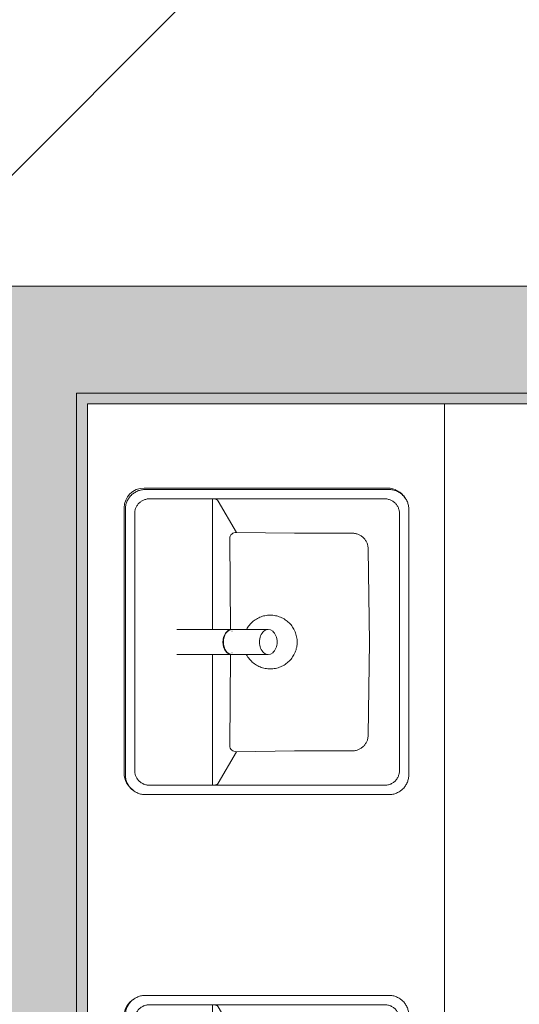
# Model space of a CAD drawing. Header units: millimetres. Extents: x 4.1 to 90.4, y -1.2 to 68.4.
# Tile 102 of 256: x 34.655 to 35.355, y 46.875 to 48.253. Entities that reach past the tile are written whole.
import ezdxf

# ---------------------------------------------------------------- set-up
doc = ezdxf.new("R2010")
doc.units = ezdxf.units.MM
for name, color, linetype, lineweight in [('A-DETL-GENF', 7, 'Continuous', 5), ('A-FLOR-PATT', 7, 'Continuous', 15), ('A-WALL', 7, 'Continuous', 5), ('I-WALL', 7, 'Continuous', 5), ('P-SANR-FIXT', 7, 'Continuous', 5)]:
    doc.layers.add(name, color=color, linetype=linetype, lineweight=lineweight)

# ---------------------------------------------------------------- blocks, each defined once
blk = doc.blocks.new('LAG-D2010-APPAREILS SANITAIRES-ROCA_THE-GAP-SQUARE-20IS-02 - LAG-D2010-APPAREILS SANITAIRES-ROCA_THE-GAP-SQUARE-20IS-02-12581633-MUC-LAG-PRO-PLA-ARC-TZN-SS01-AP04B-04RP Maçonnerie')
at = {"layer": 'A-DETL-GENF', "color": 9, "linetype": 'Continuous', "true_color": 0xc0c0c0}
for p, q in [((-0.2022, 0.193), (-0.2033, 0.1922)), ((-0.2011, 0.1938), (-0.2022, 0.193)), ((-0.2, 0.1945), (-0.2011, 0.1938)), ((-0.1988, 0.1952), (-0.2, 0.1945)), ((-0.1975, 0.1958), (-0.1988, 0.1952)), ((-0.1963, 0.1964), (-0.1975, 0.1958)), ((-0.195, 0.1969), (-0.1963, 0.1964)), ((-0.1937, 0.1973), (-0.195, 0.1969)), ((-0.1924, 0.1977), (-0.1937, 0.1973)), ((-0.191, 0.198), (-0.1924, 0.1977)), ((-0.1897, 0.1982), (-0.191, 0.198)), ((-0.1883, 0.1984), (-0.1897, 0.1982)), ((-0.187, 0.1985), (-0.1883, 0.1984)), ((-0.1856, 0.1985), (-0.187, 0.1985)), ((0.1856, 0.1985), (-0.1856, 0.1985)), ((0.187, 0.1985), (0.1856, 0.1985)), ((0.1883, 0.1984), (0.187, 0.1985)), ((0.1897, 0.1982), (0.1883, 0.1984)), ((0.191, 0.198), (0.1897, 0.1982)), ((0.1924, 0.1977), (0.191, 0.198)), ((0.1937, 0.1973), (0.1924, 0.1977)), ((0.195, 0.1969), (0.1937, 0.1973)), ((0.1963, 0.1964), (0.195, 0.1969)), ((0.1975, 0.1958), (0.1963, 0.1964)), ((0.1988, 0.1952), (0.1975, 0.1958)), ((0.2, 0.1945), (0.1988, 0.1952)), ((0.2011, 0.1938), (0.2, 0.1945)), ((0.2022, 0.193), (0.2011, 0.1938)), ((0.2033, 0.1922), (0.2022, 0.193)), ((-0.2119, 0.18), (-0.2123, 0.1787)), ((-0.2114, 0.1813), (-0.2119, 0.18)), ((-0.2108, 0.1825), (-0.2114, 0.1813)), ((-0.2102, 0.1838), (-0.2108, 0.1825)), ((-0.2095, 0.185), (-0.2102, 0.1838)), ((-0.2088, 0.1861), (-0.2095, 0.185)), ((-0.208, 0.1872), (-0.2088, 0.1861)), ((-0.2072, 0.1883), (-0.208, 0.1872)), ((-0.2063, 0.1893), (-0.2072, 0.1883)), ((-0.2053, 0.1903), (-0.2063, 0.1893)), ((-0.2044, 0.1913), (-0.2053, 0.1903)), ((-0.2033, 0.1922), (-0.2044, 0.1913)), ((-0.1943, 0.1796), (-0.195, 0.1788)), ((-0.1934, 0.1804), (-0.1943, 0.1796)), ((-0.1926, 0.1811), (-0.1934, 0.1804)), ((-0.1917, 0.1817), (-0.1926, 0.1811)), ((-0.1907, 0.1823), (-0.1917, 0.1817)), ((-0.1898, 0.1829), (-0.1907, 0.1823)), ((-0.1888, 0.1834), (-0.1898, 0.1829)), ((-0.1877, 0.1838), (-0.1888, 0.1834)), ((-0.1867, 0.1842), (-0.1877, 0.1838)), ((-0.1856, 0.1846), (-0.1867, 0.1842)), ((-0.1845, 0.1848), (-0.1856, 0.1846)), ((-0.1834, 0.1851), (-0.1845, 0.1848)), ((-0.1823, 0.1853), (-0.1834, 0.1851)), ((-0.1812, 0.1854), (-0.1823, 0.1853)), ((-0.18, 0.1855), (-0.1812, 0.1854)), ((-0.1777, 0.1855), (-0.18, 0.1855)), ((0.1777, 0.1855), (-0.1777, 0.1855)), ((0.18, 0.1855), (0.1777, 0.1855)), ((0.1812, 0.1854), (0.18, 0.1855)), ((0.1823, 0.1853), (0.1812, 0.1854)), ((0.1834, 0.1851), (0.1823, 0.1853)), ((0.1845, 0.1848), (0.1834, 0.1851)), ((0.1856, 0.1846), (0.1845, 0.1848)), ((0.1867, 0.1842), (0.1856, 0.1846)), ((0.1877, 0.1838), (0.1867, 0.1842)), ((0.1888, 0.1834), (0.1877, 0.1838)), ((0.1898, 0.1829), (0.1888, 0.1834)), ((0.1907, 0.1823), (0.1898, 0.1829)), ((0.1917, 0.1817), (0.1907, 0.1823)), ((0.1926, 0.1811), (0.1917, 0.1817)), ((0.1934, 0.1804), (0.1926, 0.1811)), ((0.1943, 0.1796), (0.1934, 0.1804)), ((0.195, 0.1788), (0.1943, 0.1796)), ((0.2044, 0.1913), (0.2033, 0.1922)), ((0.2053, 0.1903), (0.2044, 0.1913)), ((0.2063, 0.1893), (0.2053, 0.1903)), ((0.2072, 0.1883), (0.2063, 0.1893)), ((0.208, 0.1872), (0.2072, 0.1883)), ((0.2088, 0.1861), (0.208, 0.1872)), ((0.2095, 0.185), (0.2088, 0.1861)), ((0.2102, 0.1838), (0.2095, 0.185)), ((0.2108, 0.1825), (0.2102, 0.1838)), ((0.2114, 0.1813), (0.2108, 0.1825)), ((0.2119, 0.18), (0.2114, 0.1813)), ((0.2123, 0.1787), (0.2119, 0.18)), ((-0.2134, 0.1733), (-0.2135, 0.172)), ((-0.2135, 0.172), (-0.2135, 0.1706)), ((-0.2135, 0.1706), (-0.2135, -0.1706)), ((-0.2132, 0.1747), (-0.2134, 0.1733)), ((-0.213, 0.176), (-0.2132, 0.1747)), ((-0.2127, 0.1774), (-0.213, 0.176)), ((-0.2123, 0.1787), (-0.2127, 0.1774)), ((-0.2004, 0.1656), (-0.2005, 0.1644)), ((-0.2003, 0.1667), (-0.2004, 0.1656)), ((-0.2002, 0.1678), (-0.2003, 0.1667)), ((-0.2, 0.1689), (-0.2002, 0.1678)), ((-0.1997, 0.17), (-0.2, 0.1689)), ((-0.1994, 0.1711), (-0.1997, 0.17)), ((-0.1991, 0.1722), (-0.1994, 0.1711)), ((-0.1987, 0.1732), (-0.1991, 0.1722)), ((-0.1982, 0.1742), (-0.1987, 0.1732)), ((-0.1977, 0.1752), (-0.1982, 0.1742)), ((-0.1971, 0.1762), (-0.1977, 0.1752)), ((-0.1964, 0.1771), (-0.1971, 0.1762)), ((-0.1958, 0.178), (-0.1964, 0.1771)), ((-0.195, 0.1788), (-0.1958, 0.178)), ((0.1958, 0.178), (0.195, 0.1788)), ((0.1964, 0.1771), (0.1958, 0.178)), ((0.1971, 0.1762), (0.1964, 0.1771)), ((0.1977, 0.1752), (0.1971, 0.1762)), ((0.1982, 0.1742), (0.1977, 0.1752)), ((0.1987, 0.1732), (0.1982, 0.1742)), ((0.1991, 0.1722), (0.1987, 0.1732)), ((0.1994, 0.1711), (0.1991, 0.1722)), ((0.1997, 0.17), (0.1994, 0.1711)), ((0.2, 0.1689), (0.1997, 0.17)), ((0.2002, 0.1678), (0.2, 0.1689)), ((0.2003, 0.1667), (0.2002, 0.1678)), ((0.2004, 0.1656), (0.2003, 0.1667)), ((0.2005, 0.1644), (0.2004, 0.1656)), ((0.2127, 0.1774), (0.2123, 0.1787)), ((0.213, 0.176), (0.2127, 0.1774)), ((0.2132, 0.1747), (0.213, 0.176)), ((0.2134, 0.1733), (0.2132, 0.1747)), ((0.2135, 0.172), (0.2134, 0.1733)), ((0.2135, 0.1706), (0.2135, 0.172)), ((0.2135, -0.1706), (0.2135, 0.1706)), ((-0.2005, 0.1644), (-0.2005, 0.1633)), ((-0.2005, 0.1633), (-0.2005, -0.1633)), ((0.2005, 0.1633), (0.2005, 0.1644)), ((0.2005, -0.1633), (0.2005, 0.1633)), ((-0.2005, 0.0764), (-0.2004, 0.0747)), ((-0.1991, 0.0764), (-0.2005, 0.0764)), ((-0.2004, 0.0747), (-0.2002, 0.0733)), ((-0.2002, 0.0733), (-0.2, 0.0721)), ((-0.2, 0.0721), (-0.1996, 0.0711)), ((-0.1996, 0.0711), (-0.1987, 0.0696)), ((-0.1969, 0.0765), (-0.1991, 0.0764)), ((-0.1987, 0.0696), (-0.1973, 0.0685)), ((-0.0175, 0.0765), (-0.1969, 0.0765)), ((0.1969, 0.0765), (0.0175, 0.0765)), ((0.1991, 0.0764), (0.1969, 0.0765)), ((0.1973, 0.0685), (0.1987, 0.0696)), ((0.1987, 0.0696), (0.1996, 0.0711)), ((0.2005, 0.0764), (0.1991, 0.0764)), ((0.1996, 0.0711), (0.2, 0.0721)), ((0.2, 0.0721), (0.2002, 0.0733)), ((0.2002, 0.0733), (0.2004, 0.0747)), ((0.2004, 0.0747), (0.2005, 0.0764)), ((-0.1973, 0.0685), (-0.1535, 0.0428)), ((0.1535, 0.0428), (0.1973, 0.0685)), ((-0.1535, 0.0428), (-0.1533, 0.0447)), ((-0.1524, -0.0383), (-0.1535, 0.0428)), ((-0.1533, 0.0447), (-0.1529, 0.0465)), ((-0.1529, 0.0465), (-0.1522, 0.0482)), ((-0.1522, 0.0482), (-0.1512, 0.0496)), ((-0.1512, 0.0496), (-0.1499, 0.0508)), ((-0.1499, 0.0508), (-0.1484, 0.0516)), ((-0.1484, 0.0516), (-0.1467, 0.0521)), ((-0.1467, 0.0521), (-0.145, 0.0524)), ((-0.145, 0.0524), (-0.0175, 0.0513)), ((0.0175, 0.0513), (0.145, 0.0524)), ((0.145, 0.0524), (0.1467, 0.0521)), ((0.1467, 0.0521), (0.1484, 0.0516)), ((0.1484, 0.0516), (0.1499, 0.0508)), ((0.1499, 0.0508), (0.1512, 0.0496)), ((0.1512, 0.0496), (0.1522, 0.0482)), ((0.1522, 0.0482), (0.1529, 0.0465)), ((0.1535, 0.0428), (0.1524, -0.0382)), ((0.1529, 0.0465), (0.1533, 0.0447)), ((0.1533, 0.0447), (0.1535, 0.0428)), ((-0.0195, 0.0278), (-0.0211, 0.0268)), ((-0.0179, 0.0287), (-0.0195, 0.0278)), ((0.0192, 0.028), (0.0176, 0.0289)), ((0.0208, 0.027), (0.0192, 0.028)), ((-0.0324, 0.0148), (-0.0333, 0.0132)), ((-0.0314, 0.0164), (-0.0324, 0.0148)), ((-0.0303, 0.0179), (-0.0314, 0.0164)), ((-0.0292, 0.0194), (-0.0303, 0.0179)), ((-0.028, 0.0208), (-0.0292, 0.0194)), ((-0.0267, 0.0221), (-0.028, 0.0208)), ((-0.0254, 0.0234), (-0.0267, 0.0221)), ((-0.024, 0.0246), (-0.0254, 0.0234)), ((-0.0226, 0.0257), (-0.024, 0.0246)), ((-0.0211, 0.0268), (-0.0226, 0.0257)), ((0.0223, 0.026), (0.0208, 0.027)), ((0.0237, 0.0248), (0.0223, 0.026)), ((0.0251, 0.0236), (0.0237, 0.0248)), ((0.0265, 0.0224), (0.0251, 0.0236)), ((0.0278, 0.021), (0.0265, 0.0224)), ((0.029, 0.0196), (0.0278, 0.021)), ((0.0301, 0.0182), (0.029, 0.0196)), ((0.0312, 0.0167), (0.0301, 0.0182)), ((0.0322, 0.0151), (0.0312, 0.0167)), ((0.0331, 0.0135), (0.0322, 0.0151)), ((-0.0372, 0.001), (-0.0375, -0.0008)), ((-0.0369, 0.0028), (-0.0372, 0.001)), ((-0.0365, 0.0046), (-0.0369, 0.0028)), ((-0.036, 0.0064), (-0.0365, 0.0046)), ((-0.0355, 0.0082), (-0.036, 0.0064)), ((-0.0348, 0.0099), (-0.0355, 0.0082)), ((-0.0341, 0.0116), (-0.0348, 0.0099)), ((-0.0333, 0.0132), (-0.0341, 0.0116)), ((0.034, 0.0118), (0.0331, 0.0135)), ((0.0347, 0.0101), (0.034, 0.0118)), ((0.0354, 0.0084), (0.0347, 0.0101)), ((0.036, 0.0067), (0.0354, 0.0084)), ((0.0365, 0.0049), (0.036, 0.0067)), ((0.0369, 0.0031), (0.0365, 0.0049)), ((0.0372, 0.0013), (0.0369, 0.0031)), ((0.0374, -0.0006), (0.0372, 0.0013)), ((-0.0375, -0.0008), (-0.0376, -0.0027)), ((-0.0376, -0.0027), (-0.0376, -0.0045)), ((-0.0376, -0.0045), (-0.0376, -0.0064)), ((-0.0376, -0.0064), (-0.0374, -0.0082)), ((-0.0374, -0.0082), (-0.0372, -0.01)), ((-0.0372, -0.01), (-0.0369, -0.0118)), ((-0.0369, -0.0118), (-0.0365, -0.0136)), ((-0.0365, -0.0136), (-0.036, -0.0154)), ((0.036, -0.0152), (0.0365, -0.0135)), ((0.0365, -0.0135), (0.0369, -0.0116)), ((0.0369, -0.0116), (0.0372, -0.0098)), ((0.0372, -0.0098), (0.0375, -0.008)), ((0.0376, -0.0024), (0.0374, -0.0006)), ((0.0375, -0.008), (0.0376, -0.0061)), ((0.0376, -0.0043), (0.0376, -0.0024)), ((0.0376, -0.0061), (0.0376, -0.0043)), ((-0.036, -0.0154), (-0.0354, -0.0172)), ((-0.0354, -0.0172), (-0.0347, -0.0189)), ((-0.0347, -0.0189), (-0.034, -0.0206)), ((-0.034, -0.0206), (-0.0332, -0.0222)), ((-0.0332, -0.0222), (-0.0322, -0.0238)), ((-0.0322, -0.0238), (-0.0313, -0.0254)), ((-0.0313, -0.0254), (-0.0302, -0.0269)), ((-0.0302, -0.0269), (-0.0291, -0.0283)), ((0.0291, -0.0282), (0.0303, -0.0268)), ((0.0303, -0.0268), (0.0313, -0.0253)), ((0.0313, -0.0253), (0.0323, -0.0237)), ((0.0323, -0.0237), (0.0332, -0.0221)), ((0.0332, -0.0221), (0.0341, -0.0204)), ((0.0341, -0.0204), (0.0348, -0.0187)), ((0.0348, -0.0187), (0.0355, -0.017)), ((0.0355, -0.017), (0.036, -0.0152)), ((-0.1524, -0.1194), (-0.1524, -0.0383)), ((-0.0291, -0.0283), (-0.0279, -0.0297)), ((-0.0279, -0.0297), (-0.0266, -0.0311)), ((-0.0266, -0.0311), (-0.0252, -0.0323)), ((-0.0252, -0.0323), (-0.0239, -0.0336)), ((-0.0239, -0.0336), (-0.0224, -0.0347)), ((-0.0224, -0.0347), (-0.0209, -0.0357)), ((-0.0209, -0.0357), (-0.0193, -0.0367)), ((-0.0193, -0.0367), (-0.0177, -0.0376)), ((-0.0177, -0.0376), (-0.0161, -0.0385)), ((-0.0161, -0.0385), (-0.0144, -0.0392)), ((-0.0144, -0.0392), (-0.0127, -0.0399)), ((-0.0127, -0.0399), (-0.0109, -0.0405)), ((-0.0109, -0.0405), (-0.0091, -0.0409)), ((-0.0091, -0.0409), (-0.0073, -0.0414)), ((0.0074, -0.0413), (0.0092, -0.0409)), ((0.0092, -0.0409), (0.011, -0.0404)), ((0.011, -0.0404), (0.0127, -0.0399)), ((0.0127, -0.0399), (0.0144, -0.0392)), ((0.0144, -0.0392), (0.0161, -0.0384)), ((0.0161, -0.0384), (0.0178, -0.0376)), ((0.0178, -0.0376), (0.0194, -0.0367)), ((0.0194, -0.0367), (0.021, -0.0357)), ((0.021, -0.0357), (0.0225, -0.0346)), ((0.0225, -0.0346), (0.0239, -0.0335)), ((0.0239, -0.0335), (0.0253, -0.0323)), ((0.0253, -0.0323), (0.0267, -0.031)), ((0.0267, -0.031), (0.0279, -0.0297)), ((0.0279, -0.0297), (0.0291, -0.0282)), ((0.1524, -0.0382), (0.1524, -0.1194)), ((-0.0073, -0.0414), (-0.0055, -0.0417)), ((-0.0055, -0.0417), (-0.0037, -0.0419)), ((-0.0037, -0.0419), (-0.0018, -0.042)), ((-0.0018, -0.042), (0, -0.0421)), ((0, -0.0421), (0.0019, -0.042)), ((0.0019, -0.042), (0.0037, -0.0419)), ((0.0037, -0.0419), (0.0055, -0.0417)), ((0.0055, -0.0417), (0.0074, -0.0413)), ((-0.1522, -0.1216), (-0.1524, -0.1194)), ((-0.1521, -0.1226), (-0.1522, -0.1216)), ((-0.1519, -0.1237), (-0.1521, -0.1226)), ((-0.1516, -0.1248), (-0.1519, -0.1237)), ((0.1519, -0.1237), (0.1516, -0.1248)), ((0.1521, -0.1226), (0.1519, -0.1237)), ((0.1522, -0.1216), (0.1521, -0.1226)), ((0.1524, -0.1194), (0.1522, -0.1216)), ((-0.1513, -0.1259), (-0.1516, -0.1248)), ((-0.151, -0.1269), (-0.1513, -0.1259)), ((-0.1506, -0.1279), (-0.151, -0.1269)), ((-0.1501, -0.1289), (-0.1506, -0.1279)), ((-0.1496, -0.1299), (-0.1501, -0.1289)), ((-0.1491, -0.1309), (-0.1496, -0.1299)), ((-0.1485, -0.1318), (-0.1491, -0.1309)), ((-0.1478, -0.1327), (-0.1485, -0.1318)), ((-0.1471, -0.1336), (-0.1478, -0.1327)), ((-0.1464, -0.1345), (-0.1471, -0.1336)), ((-0.1456, -0.1353), (-0.1464, -0.1345)), ((-0.1448, -0.136), (-0.1456, -0.1353)), ((-0.144, -0.1367), (-0.1448, -0.136)), ((-0.1431, -0.1374), (-0.144, -0.1367)), ((-0.1422, -0.138), (-0.1431, -0.1374)), ((0.1431, -0.1374), (0.1422, -0.138)), ((0.144, -0.1367), (0.1431, -0.1374)), ((0.1448, -0.136), (0.144, -0.1367)), ((0.1457, -0.1352), (0.1448, -0.136)), ((0.1464, -0.1344), (0.1457, -0.1352)), ((0.1472, -0.1336), (0.1464, -0.1344)), ((0.1478, -0.1327), (0.1472, -0.1336)), ((0.1485, -0.1318), (0.1478, -0.1327)), ((0.1491, -0.1309), (0.1485, -0.1318)), ((0.1496, -0.1299), (0.1491, -0.1309)), ((0.1501, -0.1289), (0.1496, -0.1299)), ((0.1506, -0.1279), (0.1501, -0.1289)), ((0.151, -0.1269), (0.1506, -0.1279)), ((0.1513, -0.1258), (0.151, -0.1269)), ((0.1516, -0.1248), (0.1513, -0.1258)), ((-0.1412, -0.1386), (-0.1422, -0.138)), ((-0.1402, -0.1391), (-0.1412, -0.1386)), ((-0.1392, -0.1396), (-0.1402, -0.1391)), ((-0.1382, -0.14), (-0.1392, -0.1396)), ((-0.1372, -0.1404), (-0.1382, -0.14)), ((-0.1362, -0.1407), (-0.1372, -0.1404)), ((-0.1351, -0.141), (-0.1362, -0.1407)), ((-0.134, -0.1412), (-0.1351, -0.141)), ((-0.1319, -0.1415), (-0.134, -0.1412)), ((-0.1297, -0.1417), (-0.1319, -0.1415)), ((0, -0.1436), (-0.1297, -0.1417)), ((0.1297, -0.1417), (0, -0.1436)), ((0.1319, -0.1416), (0.1297, -0.1417)), ((0.1341, -0.1412), (0.1319, -0.1416)), ((0.1351, -0.141), (0.1341, -0.1412)), ((0.1362, -0.1407), (0.1351, -0.141)), ((0.1372, -0.1404), (0.1362, -0.1407)), ((0.1383, -0.14), (0.1372, -0.1404)), ((0.1393, -0.1396), (0.1383, -0.14)), ((0.1403, -0.1391), (0.1393, -0.1396)), ((0.1412, -0.1386), (0.1403, -0.1391)), ((0.1422, -0.138), (0.1412, -0.1386)), ((-0.2005, -0.1633), (-0.2005, -0.1644)), ((-0.2005, -0.1644), (-0.2004, -0.1656)), ((0.2004, -0.1656), (0.2005, -0.1644)), ((0.2005, -0.1644), (0.2005, -0.1633)), ((-0.2135, -0.1706), (-0.2135, -0.172)), ((-0.2135, -0.172), (-0.2134, -0.1733)), ((-0.2134, -0.1733), (-0.2132, -0.1747)), ((-0.2132, -0.1747), (-0.213, -0.176)), ((-0.213, -0.176), (-0.2127, -0.1774)), ((-0.2127, -0.1774), (-0.2123, -0.1787)), ((-0.2123, -0.1787), (-0.2119, -0.18)), ((-0.2004, -0.1656), (-0.2003, -0.1667)), ((-0.2003, -0.1667), (-0.2002, -0.1678)), ((-0.2002, -0.1678), (-0.2, -0.1689)), ((-0.2, -0.1689), (-0.1997, -0.17)), ((-0.1997, -0.17), (-0.1994, -0.1711)), ((-0.1994, -0.1711), (-0.1991, -0.1722)), ((-0.1991, -0.1722), (-0.1987, -0.1732)), ((-0.1987, -0.1732), (-0.1982, -0.1742)), ((-0.1982, -0.1742), (-0.1977, -0.1752)), ((-0.1977, -0.1752), (-0.1971, -0.1762)), ((-0.1971, -0.1762), (-0.1964, -0.1771)), ((-0.1964, -0.1771), (-0.1958, -0.178)), ((-0.1958, -0.178), (-0.195, -0.1788)), ((-0.195, -0.1788), (-0.1943, -0.1796)), ((0.1943, -0.1796), (0.195, -0.1788)), ((0.195, -0.1788), (0.1958, -0.178)), ((0.1958, -0.178), (0.1964, -0.1771)), ((0.1964, -0.1771), (0.1971, -0.1762)), ((0.1971, -0.1762), (0.1977, -0.1752)), ((0.1977, -0.1752), (0.1982, -0.1742)), ((0.1982, -0.1742), (0.1987, -0.1732)), ((0.1987, -0.1732), (0.1991, -0.1722)), ((0.1991, -0.1722), (0.1994, -0.1711)), ((0.1994, -0.1711), (0.1997, -0.17)), ((0.1997, -0.17), (0.2, -0.1689)), ((0.2, -0.1689), (0.2002, -0.1678)), ((0.2002, -0.1678), (0.2003, -0.1667)), ((0.2003, -0.1667), (0.2004, -0.1656)), ((0.2119, -0.18), (0.2123, -0.1787)), ((0.2123, -0.1787), (0.2127, -0.1774)), ((0.2127, -0.1774), (0.213, -0.176)), ((0.213, -0.176), (0.2132, -0.1747)), ((0.2132, -0.1747), (0.2134, -0.1733)), ((0.2134, -0.1733), (0.2135, -0.172)), ((0.2135, -0.172), (0.2135, -0.1706)), ((-0.2119, -0.18), (-0.2114, -0.1813)), ((-0.2114, -0.1813), (-0.2108, -0.1825)), ((-0.2108, -0.1825), (-0.2102, -0.1838)), ((-0.2102, -0.1838), (-0.2095, -0.185)), ((-0.2095, -0.185), (-0.2088, -0.1861)), ((-0.2088, -0.1861), (-0.208, -0.1872)), ((-0.208, -0.1872), (-0.2072, -0.1883)), ((-0.2072, -0.1883), (-0.2063, -0.1893)), ((-0.2063, -0.1893), (-0.2053, -0.1903)), ((-0.2053, -0.1903), (-0.2044, -0.1913)), ((-0.2044, -0.1913), (-0.2033, -0.1922)), ((-0.2033, -0.1922), (-0.2022, -0.193)), ((-0.1943, -0.1796), (-0.1934, -0.1804)), ((-0.1934, -0.1804), (-0.1926, -0.1811)), ((-0.1926, -0.1811), (-0.1917, -0.1817)), ((-0.1917, -0.1817), (-0.1907, -0.1823)), ((-0.1907, -0.1823), (-0.1898, -0.1829)), ((-0.1898, -0.1829), (-0.1888, -0.1834)), ((-0.1888, -0.1834), (-0.1877, -0.1838)), ((-0.1877, -0.1838), (-0.1867, -0.1842)), ((-0.1867, -0.1842), (-0.1856, -0.1846)), ((-0.1856, -0.1846), (-0.1845, -0.1848)), ((-0.1845, -0.1848), (-0.1834, -0.1851)), ((-0.1834, -0.1851), (-0.1823, -0.1853)), ((-0.1823, -0.1853), (-0.1812, -0.1854)), ((-0.1812, -0.1854), (-0.18, -0.1855)), ((-0.18, -0.1855), (-0.1777, -0.1855)), ((-0.1777, -0.1855), (0.1777, -0.1855)), ((0.1777, -0.1855), (0.18, -0.1855)), ((0.18, -0.1855), (0.1812, -0.1854)), ((0.1812, -0.1854), (0.1823, -0.1853)), ((0.1823, -0.1853), (0.1834, -0.1851)), ((0.1834, -0.1851), (0.1845, -0.1848)), ((0.1845, -0.1848), (0.1856, -0.1846)), ((0.1856, -0.1846), (0.1867, -0.1842)), ((0.1867, -0.1842), (0.1877, -0.1838)), ((0.1877, -0.1838), (0.1888, -0.1834)), ((0.1888, -0.1834), (0.1898, -0.1829)), ((0.1898, -0.1829), (0.1907, -0.1823)), ((0.1907, -0.1823), (0.1917, -0.1817)), ((0.1917, -0.1817), (0.1926, -0.1811)), ((0.1926, -0.1811), (0.1934, -0.1804)), ((0.1934, -0.1804), (0.1943, -0.1796)), ((0.2022, -0.193), (0.2033, -0.1922)), ((0.2033, -0.1922), (0.2044, -0.1913)), ((0.2044, -0.1913), (0.2053, -0.1903)), ((0.2053, -0.1903), (0.2063, -0.1893)), ((0.2063, -0.1893), (0.2072, -0.1883)), ((0.2072, -0.1883), (0.208, -0.1872)), ((0.208, -0.1872), (0.2088, -0.1861)), ((0.2088, -0.1861), (0.2095, -0.185)), ((0.2095, -0.185), (0.2102, -0.1838)), ((0.2102, -0.1838), (0.2108, -0.1825)), ((0.2108, -0.1825), (0.2114, -0.1813)), ((0.2114, -0.1813), (0.2119, -0.18)), ((-0.2022, -0.193), (-0.2011, -0.1938)), ((-0.2011, -0.1938), (-0.2, -0.1945)), ((-0.2, -0.1945), (-0.1988, -0.1952)), ((-0.1988, -0.1952), (-0.1975, -0.1958)), ((-0.1975, -0.1958), (-0.1963, -0.1964)), ((-0.1963, -0.1964), (-0.195, -0.1969)), ((-0.195, -0.1969), (-0.1937, -0.1973)), ((-0.1937, -0.1973), (-0.1924, -0.1977)), ((-0.1924, -0.1977), (-0.191, -0.198)), ((-0.191, -0.198), (-0.1897, -0.1982)), ((-0.1897, -0.1982), (-0.1883, -0.1984)), ((-0.1883, -0.1984), (-0.187, -0.1985)), ((-0.187, -0.1985), (-0.1856, -0.1985)), ((-0.1856, -0.1985), (0.1856, -0.1985)), ((0.1856, -0.1985), (0.187, -0.1985)), ((0.187, -0.1985), (0.1883, -0.1984)), ((0.1883, -0.1984), (0.1897, -0.1982)), ((0.1897, -0.1982), (0.191, -0.198)), ((0.191, -0.198), (0.1924, -0.1977)), ((0.1924, -0.1977), (0.1937, -0.1973)), ((0.1937, -0.1973), (0.195, -0.1969)), ((0.195, -0.1969), (0.1963, -0.1964)), ((0.1963, -0.1964), (0.1975, -0.1958)), ((0.1975, -0.1958), (0.1988, -0.1952)), ((0.1988, -0.1952), (0.2, -0.1945)), ((0.2, -0.1945), (0.2011, -0.1938)), ((0.2011, -0.1938), (0.2022, -0.193))]:
    blk.add_line(p, q, dxfattribs=at)
blk = doc.blocks.new('LAG-D2010-APPAREILS SANITAIRES-COMPTOIR D_ÉVIER 3 LAVABO - LAG-D2010-APPAREILS SANITAIRES-COMPTOIR D_ÉVIER 3 LAVABO-15431738-MUC-LAG-PRO-PLA-ARC-TZN-SS01-AP04B-04RP Maçonnerie')
at = {"layer": 'P-SANR-FIXT', "color": 9, "true_color": 0xc0c0c0}
for p, q in [((0.5, 0), (0.5, 2.0805)), ((0.0794, 1.9628), (0.4206, 1.9628)), ((0.0515, 1.5637), (0.0515, 1.9349))]:
    blk.add_line(p, q, dxfattribs=at)
for centre, start, end in [((0.0794, 1.9349), 90, 180), ((0.4206, 1.9349), 30, 90), ((0.0794, 1.5637), 180, 236.806), ((0.0794, 1.2237), 120, 180)]:
    blk.add_arc(centre, 0.0279, start, end, dxfattribs=at)
blk = doc.blocks.new('LAG-D2010-APPAREILS SANITAIRES-GAMME PRESTO LINEA - LAG-D2010-APPAREILS SANITAIRES-GAMME PRESTO LINEA-15431739-MUC-LAG-PRO-PLA-ARC-TZN-SS01-AP04B-04RP Maçonnerie')
at = {"layer": 'P-SANR-FIXT', "color": 9, "true_color": 0xc0c0c0}
for p, q in [((-0.0175, -0.0018), (-0.0175, -0.0788)), ((0.0175, -0.0788), (0.0175, -0.0018)), ((-0.0175, -0.0795), (-0.0175, -0.13)), ((-0.015, -0.0788), (-0.015, -0.0795)), ((0.015, -0.0795), (0.015, -0.0788)), ((0.0175, -0.13), (0.0175, -0.0795))]:
    blk.add_line(p, q, dxfattribs=at)
for centre, major_axis, start_param, end_param in [((0, -0.0788), (-0.0175, 0), 4.712389, 6.283185), ((0, -0.0795), (-0.0175, 0), 4.712389, 6.283185), ((0, -0.0788), (0.0175, 0), 0, 1.570796), ((0, -0.0795), (0.0175, 0), 0, 1.570796), ((0, -0.13), (-0.0175, 0), 4.712389, 7.853982), ((0, -0.13), (-0.0175, 0), 1.570796, 4.712389)]:
    blk.add_ellipse(centre, major_axis=major_axis, ratio=0.707107, start_param=start_param, end_param=end_param, dxfattribs=at)

msp = doc.modelspace()

# ---------------------------------------------------------------- hatches: boundary and pattern name
at = {"layer": 'A-FLOR-PATT'}
h = msp.add_hatch(dxfattribs=at)
h.set_pattern_fill('ANSI31', color=2)
h.set_pattern_definition([(45, (-136.6335, -114.262), (-2.245064, 2.245064), [])])
h.paths.add_polyline_path([(63.8107, 34.5549, 0.224216), (63.0925, 34.216), (63.8107, 34.216)])
h.paths.add_polyline_path([(63.8104, 33.6649), (62.8804, 33.6649), (62.8804, 33.6399), (63.8104, 33.6399)], flags=17)
h.paths.add_polyline_path([(63.8104, 33.6799), (62.8821, 33.6799, 0.004038), (62.8813, 33.6649), (63.8104, 33.6649)], flags=17)
h.paths.add_polyline_path([(63.8107, 35.6799), (63.8107, 35.6941), (61.3807, 35.6799), (61.3807, 33.5899), (63.8107, 33.5899), (63.8107, 33.5941), (63.8107, 33.5954), (63.8097, 33.5964), (63.8104, 33.5964), (63.8104, 33.6249), (62.8804, 33.6249), (62.8804, 33.6649), (62.8804, 33.6799), (62.8813, 33.6799, -0.401668), (63.8104, 34.5699), (63.8104, 34.5841), (63.8104, 34.5999), (63.8107, 34.5999)])
h.paths.add_polyline_path([(63.8107, 34.216), (63.0925, 34.216, 0.158726), (62.8821, 33.6799), (63.8107, 33.6799)], flags=17)
h.paths.add_polyline_path([(60.4271, 36.7165), (59.5896, 36.7165), (59.5896, 36.749), (60.4271, 36.749), (60.4271, 36.7363)], flags=17)
h.paths.add_polyline_path([(58.1821, 45.8922), (58.1496, 45.8922), (58.1496, 46.6797), (58.1821, 46.6797), (58.1821, 46.0802)], flags=17)
h.paths.add_polyline_path([(49.9393, 49.368), (50.7768, 49.368), (50.7768, 49.3355), (49.9393, 49.3355), (49.9393, 49.3639)], flags=16)
h.paths.add_polyline_path([(59.6896, 35.8442), (60.4246, 35.8442), (60.4246, 36.7115), (60.4271, 36.7115), (60.4271, 36.7165), (60.4696, 36.7165), (60.4696, 36.729), (60.5196, 36.729), (60.5196, 36.749), (60.5893, 36.749), (60.5893, 38.074), (60.5196, 38.074), (60.5196, 38.094), (60.4696, 38.094), (60.4696, 38.1065), (60.4271, 38.1065), (60.4271, 38.1115), (60.4246, 38.1115), (60.4246, 38.1865), (59.6746, 38.1865), (59.6746, 42.4365), (59.7078, 42.4365), (59.7078, 44.1647), (59.5612, 44.1647), (59.5612, 44.3797), (59.5762, 44.3797), (59.5762, 45.6797), (59.5612, 45.6802), (59.5612, 45.7147), (58.1871, 45.7147), (58.1871, 45.7972), (58.1696, 45.7972), (58.1696, 45.8497), (58.1821, 45.8497), (58.1821, 45.8922), (58.1871, 45.8922), (58.1871, 45.8947), (58.5046, 45.8947), (58.5046, 49.4817), (58.0969, 49.4817), (58.0962, 49.4858), (58.0954, 49.4855), (58.0954, 49.5297), (58.0786, 49.5305), (58.0774, 49.5305), (58.0782, 49.6175), (58.0782, 49.6187), (58.0954, 49.6187), (58.0954, 49.6467), (57.1654, 49.6464), (57.1654, 49.6187), (57.1822, 49.6179), (57.1834, 49.6179), (57.1826, 49.5308), (57.1826, 49.5297), (57.1654, 49.5297), (57.1646, 49.4858), (57.1646, 49.4847), (57.1639, 49.4847), (57.1639, 49.4817), (49.9418, 49.4816), (49.9418, 49.373), (49.9393, 49.373), (49.9393, 49.368), (49.8968, 49.368), (49.8968, 49.3555), (49.8468, 49.3555), (49.8468, 49.3355), (49.0518, 49.3355), (49.0518, 49.368), (49.8443, 49.368), (49.8443, 49.373), (49.7618, 49.373), (49.7618, 49.4817), (44.2532, 49.4817), (44.2525, 49.4858), (44.2517, 49.4855), (44.2517, 49.4967), (43.3217, 49.4967), (43.3209, 49.4858), (43.3209, 49.4847), (43.3202, 49.4847), (43.3202, 49.4817), (29.0088, 49.4817), (29.0081, 49.4858), (29.0073, 49.4855), (29.0073, 49.5297), (28.9905, 49.5305), (28.9893, 49.5305), (28.9901, 49.6175), (28.9901, 49.6187), (29.0073, 49.6187), (29.0073, 49.6467), (27.5473, 49.6467), (27.5473, 49.6187), (27.5642, 49.6179), (27.5653, 49.6179), (27.5645, 49.5308), (27.5645, 49.5297), (27.5473, 49.5297), (27.5465, 49.4858), (27.5465, 49.4847), (27.5458, 49.4847), (27.5458, 49.4817), (27.2843, 49.4817), (27.2843, 55.0392), (27.2543, 55.0392), (27.2543, 55.0542), (27.2143, 55.0542), (27.2143, 55.2042), (26.3943, 55.2042), (26.3943, 55.0542), (26.3543, 55.0542), (26.3543, 55.0392), (25.9143, 55.0392), (25.9143, 51.3392), (25.2593, 51.3392), (25.2593, 51.0342), (25.2443, 51.0342), (25.2443, 50.9942), (25.0943, 50.9942), (25.0943, 50.1142), (25.2443, 50.1142), (25.2443, 50.0742), (25.2593, 50.0742), (25.2593, 47.8792), (25.2893, 47.8792), (25.2893, 47.8642), (25.3293, 47.8642), (25.3293, 48.6842), (25.3693, 48.6842), (25.3693, 47.8642), (26.1893, 47.8642), (26.1893, 47.8792), (29.2043, 47.8792), (29.2043, 47.8642), (30.1043, 47.8642), (30.1043, 47.8792), (30.4607, 47.8792), (30.4607, 47.8642), (31.3607, 47.8642), (31.3607, 47.8792), (35.791, 47.8792), (35.791, 47.8642), (36.691, 47.8642), (36.691, 47.8792), (39.9684, 47.8792), (39.9684, 47.8642), (40.8684, 47.8642), (40.8684, 47.8792), (43.9611, 47.8792), (43.9611, 47.8642), (44.8611, 47.8642), (44.8611, 47.8792), (46.4543, 47.8792), (46.4543, 47.8642), (47.3543, 47.8642), (47.3543, 47.8792), (49.7618, 47.8792), (49.7618, 47.973), (49.8443, 47.973), (49.8443, 47.978), (49.0518, 47.978), (49.0518, 48.0105), (49.8468, 48.0105), (49.8468, 47.9905), (49.8968, 47.9905), (49.8968, 47.978), (49.9393, 47.978), (49.9393, 47.973), (49.9418, 47.973), (49.9418, 47.8792), (50.9643, 47.8792), (50.9643, 47.9186), (51.9132, 47.9186), (51.9132, 47.8642), (51.9232, 47.8642), (51.9232, 47.8792), (54.002, 47.8792), (54.002, 46.6892), (54.1355, 46.6892), (54.1362, 46.6851), (54.137, 46.6847), (54.137, 46.6742), (55.067, 46.6742), (55.0678, 46.6851), (55.0678, 46.6862), (55.0685, 46.6862), (55.0685, 46.6892), (56.4846, 46.6892), (56.4849, 45.8947), (56.7871, 45.8947), (56.7871, 45.8922), (56.7921, 45.8922), (56.7921, 45.8497), (56.8046, 45.8497), (56.8046, 45.7972), (56.7871, 45.7972), (56.7871, 45.7147), (56.4846, 45.7147), (56.4846, 45.6177), (56.4966, 45.6177), (56.4966, 44.3147), (56.4846, 44.3147), (56.4849, 43.6875), (56.4966, 43.6875), (56.4966, 42.5845), (56.4846, 42.5845), (56.4846, 42.3857), (56.4804, 42.385), (56.4801, 42.3842), (56.4696, 42.3842), (56.4697, 41.4542), (56.4804, 41.4534), (56.4816, 41.4534), (56.4816, 41.4527), (56.4846, 41.4527), (56.4849, 35.8592), (58.8843, 35.8592), (58.8843, 36.7197), (59.5143, 36.7197), (59.5143, 35.8442)])
h.paths.add_polyline_path([(60.5893, 36.7115), (60.5893, 36.7165), (60.5221, 36.7165), (60.5221, 36.7115)], flags=17)
h.paths.add_polyline_path([(59.7674, 38.074), (59.5896, 38.074), (59.5896, 38.1065), (60.4271, 38.1065), (60.4271, 38.074), (59.8845, 38.074)], flags=16)
h.paths.add_polyline_path([(60.5893, 38.1065), (60.5893, 38.1115), (60.5221, 38.1115), (60.5221, 38.1065), (60.5891, 38.1065)], flags=17)
h.paths.add_polyline_path([(59.1993, 43.6647), (59.1359, 43.6707), (59.0747, 43.6885), (59.0188, 43.7168), (58.9695, 43.7543), (58.928, 43.7998), (58.895, 43.8531), (58.8723, 43.9116), (58.8608, 43.9733), (58.8608, 44.0361), (58.8743, 44.103), (58.895, 44.1562), (58.9291, 44.2108), (58.9703, 44.256), (59.0203, 44.2938), (59.0825, 44.3234), (59.1411, 44.3393), (59.2053, 44.3441), (59.264, 44.3383), (59.3239, 44.3209), (59.3799, 44.2926), (59.4291, 44.2551), (59.4707, 44.2096), (59.5037, 44.1562), (59.5264, 44.0977), (59.5379, 44.0361), (59.5379, 43.9733), (59.5264, 43.9116), (59.5037, 43.8531), (59.4696, 43.7986), (59.4284, 43.7534), (59.3783, 43.7156), (59.3161, 43.6859), (59.2618, 43.6705), (59.2044, 43.6652)], flags=16)
h.paths.add_polyline_path([(56.7962, 45.8922), (56.7921, 45.8922), (56.7921, 46.6797), (56.8246, 46.6797), (56.8246, 45.8922)], flags=16)
h.paths.add_polyline_path([(54.137, 46.6862), (54.137, 47.6162), (54.177, 47.6162), (54.177, 46.6862)], flags=16)
h.paths.add_polyline_path([(49.9418, 47.978), (49.9393, 47.978), (49.9393, 48.0105), (50.7768, 48.0105), (50.7768, 47.978), (50.364, 47.978)], flags=16)
h.paths.add_polyline_path([(56.2244, 48.2896), (56.1731, 48.2922), (56.1235, 48.3056), (56.0752, 48.3314), (56.0383, 48.3621), (56.0066, 48.4026), (55.9844, 48.4489), (55.9724, 48.4989), (55.9724, 48.5553), (55.9816, 48.6015), (56.0027, 48.6494), (56.0346, 48.6923), (56.0731, 48.726), (56.119, 48.7511), (56.1711, 48.7658), (56.2214, 48.769), (56.2731, 48.7609), (56.3218, 48.7419), (56.3652, 48.7127), (56.4029, 48.6722), (56.4294, 48.6269), (56.445, 48.5805), (56.4505, 48.5284), (56.4432, 48.4723), (56.4276, 48.427), (56.4009, 48.3831), (56.3654, 48.3459), (56.3228, 48.3172), (56.2751, 48.2981), (56.2396, 48.2922)], flags=16)
h.paths.add_polyline_path([(43.3617, 48.5547), (43.3217, 48.5547), (43.3217, 49.4847), (43.3617, 49.4847), (43.3617, 49.108)], flags=16)
h.paths.add_polyline_path([(57.1819, 49.5312), (57.1819, 49.6172), (57.1639, 49.6172), (57.165, 49.5312), (57.1654, 49.5312)], flags=17)
h.paths.add_polyline_path([(58.0789, 49.5312), (58.0969, 49.5312), (58.0969, 49.6172), (58.0789, 49.6172), (58.0789, 49.5442)], flags=17)
h.paths.add_polyline_path([(29.0073, 49.5312), (29.0088, 49.5312), (29.0088, 49.6172), (28.9908, 49.6172), (28.9908, 49.5312), (29.0047, 49.5312)], flags=17)
h.paths.add_polyline_path([(27.5638, 49.5312), (27.5638, 49.6172), (27.5458, 49.6172), (27.5458, 49.5312), (27.5473, 49.5312)], flags=17)
h.paths.add_polyline_path([(63.8107, 33.6091), (63.8224, 33.6091), (63.8224, 33.6384), (63.9874, 33.6384), (63.9874, 34.5564), (63.8224, 34.5564), (63.8107, 34.5564)])
at = {"layer": 'A-FLOR-PATT', "true_color": 0xc8c92d}
h = msp.add_hatch(dxfattribs=at)
h.set_pattern_fill('GOST_WOOD', color=52)
h.set_pattern_definition([(90, (-136.6335, -114.262), (6, -4e-16), [10, -2]), (90, (-134.6335, -116.262), (6, -4e-16), [6, -1.5, 3, -1.5]), (90, (-132.6335, -119.262), (6, -4e-16), [10, -2])])
h.paths.add_polyline_path([(37.9939, 47.1004), (37.9939, 47.1004), (37.9939, 47.1003)], flags=16)
h.paths.add_polyline_path([(38.0375, 47.4633), (38.0375, 47.4633), (38.0375, 47.4642)], flags=16)
h.paths.add_polyline_path([(34.6284, 41.3542), (34.6434, 41.3542), (34.6434, 41.3692), (34.6284, 41.3692), (34.6284, 43.7397), (33.4343, 43.7397), (33.4343, 44.3592), (35.7734, 44.3592), (35.7734, 44.2292), (35.6584, 44.2292), (35.6584, 41.3692), (37.3234, 41.3692), (37.3234, 44.2292), (36.728, 44.2292), (36.728, 44.3092), (36.7264, 44.3092), (36.7264, 44.361), (36.7518, 44.361), (36.7518, 44.3092), (38.1454, 44.3092), (38.1454, 47.1021), (38.079, 47.1021), (38.0665, 47.1004), (37.9171, 47.1013), (37.8632, 47.104), (37.8199, 47.1087), (37.795, 47.1137), (37.7742, 47.1204), (37.7545, 47.1296), (37.736, 47.1412), (37.7192, 47.155), (37.714, 47.1601), (37.6936, 47.1856), (37.6829, 47.2045), (37.6747, 47.2247), (37.669, 47.2458), (37.666, 47.2673), (37.6656, 47.2891), (37.6677, 47.3108), (37.6725, 47.332), (37.6798, 47.3525), (37.6897, 47.3719), (37.6998, 47.387), (37.7219, 47.4111), (37.739, 47.4246), (37.7577, 47.4358), (37.7776, 47.4445), (37.7985, 47.4508), (37.8271, 47.4561), (37.8632, 47.4597), (37.9212, 47.4625), (38.0028, 47.4633), (38.0684, 47.4631), (38.0791, 47.4616), (38.1454, 47.4616), (38.1454, 47.6992), (36.7518, 47.6992), (36.7518, 47.62), (36.7264, 47.62), (36.7264, 47.6992), (36.691, 47.6992), (36.691, 47.7142), (36.651, 47.7142), (36.651, 46.8942), (36.611, 46.8942), (36.611, 47.7142), (35.791, 47.7142), (35.791, 47.6992), (35.2234, 47.6992), (35.2234, 45.6188), (35.295, 45.6188), (35.295, 45.4888), (33.6843, 45.4888), (33.6843, 45.6188), (34.0993, 45.6188), (34.0993, 45.8789), (33.6993, 45.8789), (33.6993, 46.2789), (34.0993, 46.2789), (34.0993, 46.459), (33.6993, 46.459), (33.6993, 46.859), (34.0993, 46.859), (34.0993, 47.0391), (33.6993, 47.0391), (33.6993, 47.4391), (34.0993, 47.4391), (34.0993, 47.6992), (32.6676, 47.6992), (32.6676, 44.3592), (30.3725, 44.3592), (30.3725, 44.3242), (30.3575, 44.3242), (30.3575, 44.2842), (31.1775, 44.2842), (31.1775, 44.2442), (30.3575, 44.2442), (30.3575, 43.4242), (30.3725, 43.4242), (30.3725, 41.3542), (34.0416, 41.3542)])
h.paths.add_polyline_path([(38.018, 44.5416), (37.9162, 44.5424), (37.8582, 44.5452), (37.8148, 44.5499), (37.79, 44.5549), (37.7693, 44.5616), (37.7495, 44.5708), (37.7311, 44.5824), (37.7142, 44.5962), (37.709, 44.6013), (37.6886, 44.6267), (37.6779, 44.6457), (37.6697, 44.6659), (37.664, 44.6869), (37.661, 44.7085), (37.6606, 44.7303), (37.6627, 44.752), (37.6675, 44.7732), (37.6748, 44.7937), (37.6847, 44.8131), (37.6948, 44.8282), (37.7169, 44.8523), (37.734, 44.8658), (37.7526, 44.877), (37.7726, 44.8857), (37.7935, 44.892), (37.8221, 44.8973), (37.8582, 44.9009), (37.9163, 44.9037), (37.9889, 44.9046), (38.0615, 44.9046), (38.0742, 44.9029), (38.1434, 44.9029), (38.1435, 44.5433), (38.0741, 44.5433), (38.0616, 44.5416), (38.0324, 44.5416)], flags=16)
h.paths.add_polyline_path([(36.7518, 45.0397), (36.7264, 45.0397), (36.7264, 45.2085), (36.7518, 45.2085), (36.7518, 45.1567)], flags=16)
h.paths.add_polyline_path([(38.1403, 45.144), (36.755, 45.144), (36.755, 45.1694), (38.1403, 45.1694)], flags=16)
h.paths.add_polyline_path([(38.018, 45.762), (38.018, 45.762), (38.018, 45.9295)], flags=16)
h.paths.add_polyline_path([(38.0325, 45.399), (37.9162, 45.3999), (37.8582, 45.4026), (37.8149, 45.4073), (37.79, 45.4124), (37.7692, 45.4191), (37.7495, 45.4282), (37.731, 45.4398), (37.7142, 45.4537), (37.709, 45.4588), (37.6886, 45.4842), (37.6779, 45.5032), (37.6697, 45.5234), (37.664, 45.5444), (37.661, 45.566), (37.6606, 45.5878), (37.6627, 45.6094), (37.6675, 45.6307), (37.6748, 45.6512), (37.6847, 45.6706), (37.6948, 45.6857), (37.7169, 45.7098), (37.734, 45.7232), (37.7527, 45.7344), (37.7726, 45.7432), (37.7935, 45.7495), (37.8221, 45.7547), (37.8582, 45.7584), (37.9162, 45.7611), (37.9889, 45.762), (38.0615, 45.762), (38.0741, 45.7602), (38.1434, 45.7602), (38.1434, 45.4007), (38.074, 45.4007), (38.0615, 45.399), (38.047, 45.399)], flags=16)
h.paths.add_polyline_path([(34.7217, 45.6038), (34.7234, 45.6038), (34.7234, 47.6992), (34.7084, 47.6992), (34.7084, 45.6038)], flags=17)
h.paths.add_polyline_path([(34.8005, 45.7367), (34.7927, 45.7391), (34.7889, 45.7418), (34.7787, 45.7541), (34.7769, 45.7616), (34.7767, 45.7643), (34.7777, 46.1427), (34.78, 46.1487), (34.7927, 46.1607), (34.7831, 46.1552), (34.777, 46.1455), (34.7757, 46.1414), (34.7749, 46.1336), (34.7759, 45.7571), (34.78, 45.7486), (34.7834, 45.7443), (34.7928, 45.7385), (34.7998, 45.7368)], flags=17)
h.paths.add_polyline_path([(38.0741, 45.762), (38.0741, 45.762), (38.0741, 45.9295)], flags=16)
h.paths.add_polyline_path([(36.7518, 45.8872), (36.7264, 45.8872), (36.7264, 46.056), (36.7518, 46.056), (36.7518, 46.0042)], flags=16)
h.paths.add_polyline_path([(37.7822, 45.9915), (36.755, 45.9915), (36.755, 46.0169), (38.1403, 46.0169), (38.1403, 45.9915), (38.1222, 45.9915)], flags=16)
h.paths.add_polyline_path([(38.018, 46.6095), (38.018, 46.6095), (38.018, 46.7771)], flags=16)
h.paths.add_polyline_path([(38.0325, 46.2465), (37.9162, 46.2474), (37.8582, 46.2501), (37.8149, 46.2548), (37.79, 46.2599), (37.7692, 46.2666), (37.7495, 46.2757), (37.731, 46.2873), (37.7142, 46.3012), (37.709, 46.3063), (37.6886, 46.3317), (37.6779, 46.3507), (37.6697, 46.3709), (37.664, 46.3919), (37.661, 46.4135), (37.6606, 46.4353), (37.6627, 46.4569), (37.6675, 46.4782), (37.6748, 46.4987), (37.6847, 46.5181), (37.6948, 46.5332), (37.7169, 46.5573), (37.734, 46.5707), (37.7527, 46.5819), (37.7726, 46.5907), (37.7935, 46.597), (37.8221, 46.6022), (37.8582, 46.6059), (37.9162, 46.6086), (37.9889, 46.6095), (38.0615, 46.6095), (38.0741, 46.6077), (38.1434, 46.6077), (38.1434, 46.2482), (38.074, 46.2482), (38.0615, 46.2465), (38.047, 46.2465)], flags=16)
h.paths.add_polyline_path([(35.0526, 46.4434), (35.1517, 46.4445), (35.1499, 46.4448), (35.144, 46.4445), (34.7978, 46.4453), (34.7903, 46.4485), (34.7787, 46.4622), (34.7769, 46.4697), (34.7767, 46.4724), (34.7776, 46.8504), (34.78, 46.8568), (34.7889, 46.8667), (34.7807, 46.8591), (34.777, 46.8525), (34.7759, 46.8497), (34.7749, 46.8425), (34.7759, 46.4641), (34.7805, 46.455), (34.7843, 46.4506), (34.7924, 46.4457), (34.7956, 46.4444), (34.8046, 46.4434), (34.8492, 46.4434)], flags=17)
h.paths.add_polyline_path([(38.0741, 46.6095), (38.0741, 46.6095), (38.0741, 46.7771)], flags=16)
h.paths.add_polyline_path([(36.7518, 46.7347), (36.7264, 46.7347), (36.7264, 46.9413), (36.7518, 46.9413), (36.7518, 46.8644)], flags=16)
h.paths.add_polyline_path([(38.1222, 46.839), (36.755, 46.839), (36.755, 46.8644), (38.1403, 46.8644), (38.1403, 46.839)], flags=16)
h.paths.add_polyline_path([(34.7877, 47.1593), (34.7787, 47.1703), (34.7769, 47.1777), (34.7767, 47.1825), (34.7776, 47.5585), (34.78, 47.5648), (34.7927, 47.5769), (34.8005, 47.5793), (34.8046, 47.5796), (35.1526, 47.5787), (35.1602, 47.5756), (35.1559, 47.5787), (35.1513, 47.5807), (35.144, 47.5816), (34.7956, 47.5807), (34.7856, 47.5754), (34.7806, 47.5701), (34.777, 47.5637), (34.7759, 47.5609), (34.7749, 47.5498), (34.7759, 47.1753), (34.7808, 47.1659), (34.7831, 47.1628)], flags=17)
h.paths.add_polyline_path([(24.7269, 41.3699), (30.2336, 41.3699), (30.2336, 43.4399), (30.3576, 43.4399), (30.3576, 44.3399), (30.2336, 44.3399), (30.2336, 47.7299), (30.1304, 47.7299), (30.1304, 47.8639), (29.2304, 47.8639), (29.2304, 47.7325), (29.2304, 47.7299), (26.6704, 47.7299), (26.6704, 45.5522), (24.7269, 45.5522), (24.7269, 44.3353), (25.1774, 44.3353), (25.1774, 43.7053), (24.7269, 43.7053)])
at = {"layer": 'I-WALL'}
h = msp.add_hatch(color=9, dxfattribs=at)
h.paths.add_polyline_path([(53.8588, 47.7299), (54.0131, 47.7299), (54.0131, 47.8799), (53.8588, 47.8799), (53.8588, 47.8008)])
h.paths.add_polyline_path([(51.0004, 47.7299), (51.0004, 47.8799), (47.3804, 47.8799), (47.3804, 47.7299), (50.9754, 47.7299)])
h.paths.add_polyline_path([(46.4804, 47.7299), (46.4804, 47.8799), (44.8872, 47.8799), (44.8872, 47.7299), (46.4354, 47.7299)])
h.paths.add_polyline_path([(43.9437, 47.7299), (43.9872, 47.7299), (43.9872, 47.8799), (40.8945, 47.8799), (40.8945, 47.7299), (43.9422, 47.7299)])
h.paths.add_polyline_path([(39.9495, 47.7299), (39.9945, 47.7299), (39.9945, 47.8799), (36.7171, 47.8799), (36.7171, 47.7299), (39.3874, 47.7299)])
h.paths.add_polyline_path([(34.7345, 47.7299), (35.8171, 47.7299), (35.8171, 47.8799), (31.3868, 47.8799), (31.3868, 47.7299), (34.6345, 47.7299)])
h.paths.add_polyline_path([(30.2336, 47.7299), (30.4868, 47.7299), (30.4868, 47.8799), (30.1304, 47.8799), (30.1304, 47.7299), (30.2186, 47.7299)])
h.paths.add_polyline_path([(29.1854, 47.7299), (29.2304, 47.7299), (29.2304, 47.8799), (26.2154, 47.8799), (26.2154, 47.7299), (28.6976, 47.7299)])
h.paths.add_polyline_path([(25.3154, 47.7299), (25.3154, 47.8799), (25.2704, 47.8799), (25.2704, 47.7299)])
for points in [[(34.6345, 45.5194), (34.7345, 45.5194), (34.7345, 47.7299), (34.6345, 47.7299), (34.6345, 45.6194)], [(34.7495, 45.6194), (34.7495, 47.7149), (34.7345, 47.7149), (34.7345, 45.6194)]]:
    msp.add_hatch(color=9, dxfattribs=at).paths.add_polyline_path(points)
h = msp.add_hatch(color=9, dxfattribs=at)
h.paths.add_polyline_path([(38.1145, 47.7149), (38.1295, 47.7149), (38.1295, 47.7299), (36.7621, 47.7294), (36.7621, 47.7199), (36.7171, 47.7199), (36.7171, 47.7149), (37.7428, 47.7149)])
h.paths.add_polyline_path([(35.7721, 47.7149), (35.8171, 47.7149), (35.8171, 47.7199), (35.7721, 47.7199), (35.7721, 47.7299), (34.7345, 47.7299), (34.7345, 47.7149), (35.2759, 47.7149)])

# ---------------------------------------------------------------- linework, layer by layer
at = {"layer": 'A-WALL'}
for p, q in [((35.7721, 47.8799), (31.4318, 47.8799)), ((34.7345, 47.7299), (35.7721, 47.7299))]:
    msp.add_line(p, q, dxfattribs=at)
at = {"layer": 'I-WALL', "lineweight": 13}
for p, q in [((34.7345, 45.6194), (34.7345, 47.7299)), ((34.7495, 45.6344), (34.7495, 47.7149)), ((34.7495, 47.7149), (35.8171, 47.7149))]:
    msp.add_line(p, q, dxfattribs=at)

# ---------------------------------------------------------------- block references
at = {"layer": 'P-SANR-FIXT', "color": 9, "true_color": 0xc0c0c0}
msp.add_blockref('LAG-D2010-APPAREILS SANITAIRES-COMPTOIR D_ÉVIER 3 LAVABO - LAG-D2010-APPAREILS SANITAIRES-COMPTOIR D_ÉVIER 3 LAVABO-15431738-MUC-LAG-PRO-PLA-ARC-TZN-SS01-AP04B-04RP Maçonnerie', (34.7495, 45.6344), dxfattribs=at)
for name, p, rotation in [('LAG-D2010-APPAREILS SANITAIRES-ROCA_THE-GAP-SQUARE-20IS-02 - LAG-D2010-APPAREILS SANITAIRES-ROCA_THE-GAP-SQUARE-20IS-02-12581633-MUC-LAG-PRO-PLA-ARC-TZN-SS01-AP04B-04RP Maçonnerie', (35.0013, 47.3817), 89.99999999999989), ('LAG-D2010-APPAREILS SANITAIRES-GAMME PRESTO LINEA - LAG-D2010-APPAREILS SANITAIRES-GAMME PRESTO LINEA-15431739-MUC-LAG-PRO-PLA-ARC-TZN-SS01-AP04B-04RP Maçonnerie', (34.8729, 47.3817), 90.0000000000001), ('LAG-D2010-APPAREILS SANITAIRES-ROCA_THE-GAP-SQUARE-20IS-02 - LAG-D2010-APPAREILS SANITAIRES-ROCA_THE-GAP-SQUARE-20IS-02-12581633-MUC-LAG-PRO-PLA-ARC-TZN-SS01-AP04B-04RP Maçonnerie', (35.0013, 46.6736), 89.99999999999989)]:
    msp.add_blockref(name, p, dxfattribs=dict(at, rotation=rotation))

doc.saveas('drawing.dxf')
